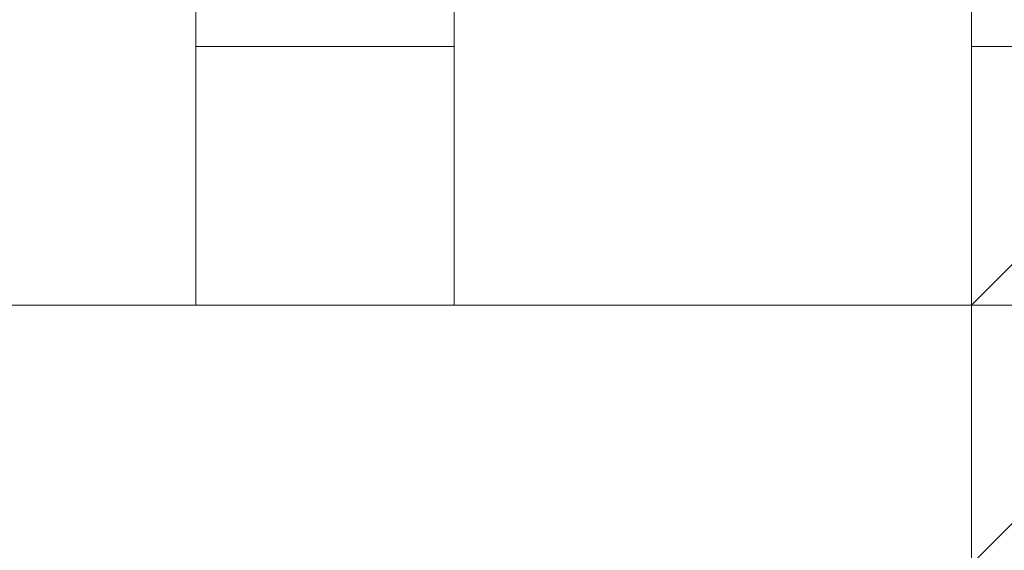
# Model space of a CAD drawing. Header units: inches. Extents: x -79624 to 52587, y -27526 to 10116.
# Tile 29 of 256: x 9801 to 9835, y -15408 to -15390. Entities that reach past the tile are written whole.
import ezdxf

# ---------------------------------------------------------------- set-up
doc = ezdxf.new("R2010")
doc.units = ezdxf.units.IN
doc.header["$MEASUREMENT"] = 0
doc.layers.add('- მექანიკური ნაწილი', color=7, linetype='Continuous', lineweight=18)
doc.layers.add('Dimensioning - General', color=7, linetype='Continuous')
doc.styles.add('GENERATED_STYLE_1', font='txt')
doc.dimstyles.new('GENERATED_STYLE__1', dxfattribs={"dimtxt": 100, "dimasz": 76, "dimexe": 0.18, "dimexo": 0.0625, "dimgap": 0, "dimtad": 0, "dimdec": 0, "dimlfac": 0.1, "dimzin": 0, "dimdsep": 46, "dimtxsty": 'GENERATED_STYLE_1', "dimblk": 'ARROWHEAD_5', "dimblk1": 'ARROWHEAD_5', "dimblk2": 'ARROWHEAD_5', "dimcen": 0.09, "dimse1": 1, "dimse2": 1, "dimclrd": 7, "dimclre": 7, "dimclrt": 7, "dimadec": 0, "dimazin": 0, "dimtfac": 1, "dimtdec": 4, "dimtmove": 0, "dimatfit": 3, "dimfxl": 1, "dimtolj": 1, "dimtzin": 0, "dimarcsym": 0})
doc.dimstyles.new('GENERATED_STYLE__2', dxfattribs={"dimtxt": 100, "dimasz": 76, "dimexe": 0.18, "dimexo": 0.0625, "dimgap": 0, "dimtad": 0, "dimtih": 1, "dimtoh": 1, "dimdec": 0, "dimlfac": 0.1, "dimzin": 0, "dimdsep": 46, "dimtxsty": 'GENERATED_STYLE_1', "dimblk": 'ARROWHEAD_5', "dimblk1": 'ARROWHEAD_5', "dimblk2": 'ARROWHEAD_5', "dimcen": 0.09, "dimse1": 1, "dimse2": 1, "dimclrd": 7, "dimclre": 7, "dimclrt": 7, "dimadec": 0, "dimazin": 0, "dimtfac": 1, "dimtdec": 4, "dimtmove": 0, "dimatfit": 3, "dimfxl": 1, "dimtolj": 1, "dimtzin": 0, "dimarcsym": 0})

# ---------------------------------------------------------------- blocks, each defined once
blk = doc.blocks.new('ARROWHEAD_5')
at = {"linetype": 'Continuous', "lineweight": 0}
blk.add_hatch(color=0, dxfattribs=at).paths.add_polyline_path([(-1, 0.2679), (0, 0), (-1, -0.2679)])
at = {"color": 0, "linetype": 'Continuous', "lineweight": 0}
blk.add_line((0, 0), (-1, 0), dxfattribs=at)
blk = doc.blocks.new('*D249')
at = {"layer": 'Defpoints', "color": 0, "linetype": 'Continuous', "transparency": 16777216}
for p in [(358.556, 209.203), (25258.556, 209.203), (1258.556, -26125.722)]:
    blk.add_point(p, dxfattribs=at)
at = {"layer": 'Dimensioning - General', "color": 7, "linetype": 'Continuous', "lineweight": -2, "transparency": 16777216}
for p, q in [((358.556, 133.203), (358.556, -12795.724)), ((358.556, -26049.722), (358.556, -13148.104))]:
    blk.add_line(p, q, dxfattribs=at)
at = {"layer": 'Dimensioning - General', "color": 7, "linetype": 'Continuous', "lineweight": -2, "transparency": 16777216, "xscale": 76.00000000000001, "yscale": 76.00000000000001, "zscale": 76.00000000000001}
for p, rotation in [((358.556, 209.203), 90), ((358.556, -26125.722), 270)]:
    blk.add_blockref('ARROWHEAD_5', p, dxfattribs=dict(at, rotation=rotation))
at = {"layer": 'Dimensioning - General', "color": 7, "linetype": 'Continuous', "lineweight": 13, "transparency": 16777216, "insert": (358.556, -12971.914), "char_height": 100, "attachment_point": 5, "rotation": 90, "style": 'GENERATED_STYLE_1'}
blk.add_mtext('\\A1;2633', dxfattribs=at)
blk = doc.blocks.new('*D264')
at = {"layer": 'Defpoints', "color": 0, "linetype": 'Continuous', "transparency": 16777216}
for p in [(7428.968, -14429.123), (51186.628, -26125.722), (51186.628, -26425.722)]:
    blk.add_point(p, dxfattribs=at)
at = {"layer": 'Dimensioning - General', "color": 7, "linetype": 'Continuous', "lineweight": -2, "transparency": 16777216}
for p, q in [((7504.968, -26425.722), (29120.843, -26425.722)), ((51110.628, -26425.722), (29468.462, -26425.722))]:
    blk.add_line(p, q, dxfattribs=at)
at = {"layer": 'Dimensioning - General', "color": 7, "linetype": 'Continuous', "lineweight": -2, "transparency": 16777216, "xscale": 76.00000000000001, "yscale": 76.00000000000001, "zscale": 76.00000000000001, "rotation": 180}
blk.add_blockref('ARROWHEAD_5', (7428.968, -26425.722), dxfattribs=at)
at = {"layer": 'Dimensioning - General', "color": 7, "linetype": 'Continuous', "lineweight": -2, "transparency": 16777216, "xscale": 76.00000000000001, "yscale": 76.00000000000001, "zscale": 76.00000000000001}
blk.add_blockref('ARROWHEAD_5', (51186.628, -26425.722), dxfattribs=at)
at = {"layer": 'Dimensioning - General', "color": 7, "linetype": 'Continuous', "lineweight": 13, "transparency": 16777216, "insert": (29294.653, -26425.722), "char_height": 100, "attachment_point": 5, "style": 'GENERATED_STYLE_1'}
blk.add_mtext('\\A1;4376', dxfattribs=at)
blk = doc.blocks.new('*D276')
at = {"layer": 'Defpoints', "color": 0, "linetype": 'Continuous', "transparency": 16777216}
for p in [(7428.968, -14429.123), (51786.628, -14429.123), (4328.728, -18360.584)]:
    blk.add_point(p, dxfattribs=at)
at = {"layer": 'Dimensioning - General', "color": 7, "linetype": 'Continuous', "lineweight": -2, "transparency": 16777216}
for p, q in [((51786.628, -14505.123), (51786.628, -16274.383)), ((51786.628, -18284.584), (51786.628, -16531.526))]:
    blk.add_line(p, q, dxfattribs=at)
at = {"layer": 'Dimensioning - General', "color": 7, "linetype": 'Continuous', "lineweight": -2, "transparency": 16777216, "xscale": 76.00000000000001, "yscale": 76.00000000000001, "zscale": 76.00000000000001}
for p, rotation in [((51786.628, -14429.123), 90), ((51786.628, -18360.584), 270)]:
    blk.add_blockref('ARROWHEAD_5', p, dxfattribs=dict(at, rotation=rotation))
at = {"layer": 'Dimensioning - General', "color": 7, "linetype": 'Continuous', "lineweight": 13, "transparency": 16777216, "insert": (51786.628, -16402.954), "char_height": 100, "attachment_point": 5, "rotation": 90, "style": 'GENERATED_STYLE_1'}
blk.add_mtext('\\A1;393', dxfattribs=at)

msp = doc.modelspace()

# ---------------------------------------------------------------- linework, layer by layer
at = {"layer": '- მექანიკური ნაწილი', "color": 7, "lineweight": 0}
for points in [[(10282.8579, -15399.94259), (9779.86434, -15399.94259), (9779.86434, -15381.97854), (9636.15189, -15381.97854), (9636.15189, -15337.0684), (9636.15189, -15381.97854), (9636.15189, -15337.0684), (9636.15189, -15381.97854), (9636.15189, -15355.03245), (9600.22378, -15355.03245), (9600.22378, -15319.10434), (9636.15189, -15319.10434), (9636.15189, -15355.03245), (9600.22378, -15355.03245), (9636.15189, -15355.03245), (9636.15189, -15319.10434), (9636.15189, -15355.03245), (9636.15189, -15319.10434), (9779.86434, -15319.10434), (9779.86434, -15355.03245), (9636.15189, -15355.03245), (9636.15189, -15319.10434), (9779.86434, -15319.10434), (9779.86434, -15274.1942)], [(10282.8579, -15399.94259), (9779.86434, -15399.94259), (9779.86434, -15381.97854), (10282.8579, -15381.97854)], [(10282.8579, -15408.92462), (9779.86434, -15408.92462), (9779.86434, -15417.90665), (9636.15189, -15417.90665), (9636.15189, -15408.92462), (9779.86434, -15408.92462), (9779.86434, -15399.94259), (10282.8579, -15399.94259)], [(10282.8579, -15417.90665), (9779.86434, -15417.90665), (9779.86434, -15408.92462), (9779.86434, -15399.94259), (10282.8579, -15399.94259)]]:
    msp.add_lwpolyline(points, dxfattribs=at)
at = {"layer": '- მექანიკური ნაწილი', "lineweight": 0}
for points in [[(9806.81042, -15381.97854), (9806.81042, -15390.96057), (9806.81042, -15381.97854)], [(9815.79245, -15390.96057), (9815.79245, -15381.97854), (9815.79245, -15390.96057)], [(9833.7565, -15381.97854), (9833.7565, -15390.96057), (9833.7565, -15381.97854)], [(9833.7565, -15381.97854), (9833.7565, -15390.96057), (9833.7565, -15381.97854)], [(9833.7565, -15381.97854), (9833.7565, -15390.96057), (9833.7565, -15381.97854)], [(9833.7565, -15381.97854), (9833.7565, -15390.96057), (9833.7565, -15381.97854)], [(9833.7565, -15381.97854), (9833.7565, -15390.96057), (9833.7565, -15381.97854)], [(9833.7565, -15381.97854), (9833.7565, -15390.96057)], [(9833.7565, -15390.96057), (9833.7565, -15381.97854)], [(9833.7565, -15381.97854), (9833.7565, -15390.96057), (9833.7565, -15381.97854)], [(9833.7565, -15381.97854), (9833.7565, -15390.96057), (9833.7565, -15381.97854)], [(9833.7565, -15381.97854), (9833.7565, -15390.96057), (9833.7565, -15381.97854)], [(9833.7565, -15381.97854), (9833.7565, -15390.96057), (9833.7565, -15381.97854)], [(9833.7565, -15381.97854), (9833.7565, -15390.96057), (9833.7565, -15381.97854)], [(9833.7565, -15381.97854), (9833.7565, -15390.96057)], [(9842.73853, -15408.92462), (9833.7565, -15408.92462), (9842.73853, -15399.94259), (9833.7565, -15399.94259), (9842.73853, -15390.96057), (9833.7565, -15381.97854), (9833.7565, -15390.96057), (9842.73853, -15390.96057), (9833.7565, -15390.96057), (9833.7565, -15381.97854), (9842.73853, -15390.96057)], [(9842.73853, -15390.96057), (9833.7565, -15390.96057), (9842.73853, -15390.96057), (9833.7565, -15381.97854), (9833.7565, -15390.96057), (9842.73853, -15390.96057), (9833.7565, -15381.97854), (9842.73853, -15381.97854)], [(9833.7565, -15381.97854), (9833.7565, -15390.96057), (9833.7565, -15381.97854)], [(9833.7565, -15381.97854), (9833.7565, -15390.96057), (9833.7565, -15381.97854)], [(9833.7565, -15381.97854), (9833.7565, -15390.96057), (9833.7565, -15381.97854)], [(9833.7565, -15381.97854), (9833.7565, -15390.96057), (9833.7565, -15381.97854)], [(9833.7565, -15381.97854), (9833.7565, -15390.96057), (9833.7565, -15381.97854)], [(9806.81042, -15390.96057), (9806.81042, -15390.96057)], [(9806.81042, -15390.96057), (9806.81042, -15399.94259), (9806.81042, -15390.96057)], [(9806.81042, -15390.96057), (9806.81042, -15390.96057)], [(9815.79245, -15399.94259), (9815.79245, -15390.96057), (9815.79245, -15399.94259)], [(9815.79245, -15390.96057), (9815.79245, -15390.96057)], [(9833.7565, -15390.96057), (9833.7565, -15390.96057)], [(9833.7565, -15390.96057), (9833.7565, -15390.96057)], [(9833.7565, -15390.96057), (9833.7565, -15390.96057)], [(9833.7565, -15390.96057), (9833.7565, -15390.96057)], [(9833.7565, -15390.96057), (9833.7565, -15390.96057)], [(9833.7565, -15390.96057), (9833.7565, -15399.94259), (9833.7565, -15390.96057)], [(9833.7565, -15390.96057), (9833.7565, -15399.94259), (9833.7565, -15390.96057)], [(9833.7565, -15390.96057), (9833.7565, -15399.94259), (9833.7565, -15390.96057)], [(9833.7565, -15390.96057), (9833.7565, -15399.94259), (9833.7565, -15390.96057)], [(9833.7565, -15390.96057), (9833.7565, -15399.94259), (9833.7565, -15390.96057)], [(9833.7565, -15390.96057), (9833.7565, -15390.96057)], [(9833.7565, -15390.96057), (9833.7565, -15390.96057)], [(9833.7565, -15390.96057), (9833.7565, -15390.96057)], [(9833.7565, -15390.96057), (9833.7565, -15390.96057)], [(9833.7565, -15390.96057), (9833.7565, -15390.96057)], [(9842.73853, -15390.96057), (9833.7565, -15399.94259), (9842.73853, -15390.96057)], [(9842.73853, -15399.94259), (9833.7565, -15399.94259), (9842.73853, -15399.94259), (9833.7565, -15399.94259), (9842.73853, -15399.94259), (9833.7565, -15399.94259), (9842.73853, -15390.96057)], [(9833.7565, -15390.96057), (9833.7565, -15399.94259), (9833.7565, -15390.96057)], [(9833.7565, -15390.96057), (9833.7565, -15399.94259), (9833.7565, -15390.96057)], [(9833.7565, -15390.96057), (9833.7565, -15399.94259), (9833.7565, -15390.96057)], [(9833.7565, -15390.96057), (9833.7565, -15399.94259), (9833.7565, -15390.96057)], [(9833.7565, -15390.96057), (9833.7565, -15399.94259), (9833.7565, -15390.96057)], [(9842.73853, -15390.96057), (9833.7565, -15399.94259), (9842.73853, -15399.94259), (9833.7565, -15399.94259), (9842.73853, -15399.94259)], [(9842.73853, -15390.96057), (9833.7565, -15399.94259), (9842.73853, -15399.94259), (9833.7565, -15399.94259), (9842.73853, -15399.94259)], [(9833.7565, -15390.96057), (9833.7565, -15390.96057)], [(9833.7565, -15390.96057), (9833.7565, -15390.96057)], [(9833.7565, -15390.96057), (9833.7565, -15390.96057)], [(9833.7565, -15390.96057), (9833.7565, -15390.96057)], [(9833.7565, -15390.96057), (9833.7565, -15390.96057)], [(9833.7565, -15390.96057), (9842.73853, -15390.96057)], [(9833.7565, -15390.96057), (9833.7565, -15399.94259), (9833.7565, -15390.96057)], [(9833.7565, -15390.96057), (9833.7565, -15399.94259), (9833.7565, -15390.96057)], [(9833.7565, -15390.96057), (9833.7565, -15399.94259), (9833.7565, -15390.96057)], [(9833.7565, -15390.96057), (9833.7565, -15399.94259), (9833.7565, -15390.96057)], [(9833.7565, -15390.96057), (9833.7565, -15399.94259), (9833.7565, -15390.96057)], [(9806.81042, -15399.94259), (9806.81042, -15399.94259)], [(9806.81042, -15399.94259), (9815.79245, -15399.94259), (9806.81042, -15399.94259)], [(9815.79245, -15399.94259), (9815.79245, -15399.94259)], [(9842.73853, -15399.94259), (9833.7565, -15408.92462), (9842.73853, -15399.94259)], [(9842.73853, -15399.94259), (9833.7565, -15408.92462), (9842.73853, -15399.94259)], [(9842.73853, -15399.94259), (9833.7565, -15408.92462), (9842.73853, -15399.94259)], [(9842.73853, -15399.94259), (9833.7565, -15408.92462), (9842.73853, -15399.94259)], [(9833.7565, -15399.94259), (9833.7565, -15408.92462), (9833.7565, -15399.94259)], [(9833.7565, -15399.94259), (9833.7565, -15408.92462), (9833.7565, -15399.94259)], [(9833.7565, -15399.94259), (9833.7565, -15408.92462), (9833.7565, -15399.94259)], [(9833.7565, -15399.94259), (9833.7565, -15408.92462), (9833.7565, -15399.94259)], [(9833.7565, -15399.94259), (9833.7565, -15408.92462), (9833.7565, -15399.94259)], [(9833.7565, -15399.94259), (9833.7565, -15408.92462), (9833.7565, -15399.94259)], [(9833.7565, -15399.94259), (9833.7565, -15408.92462), (9833.7565, -15399.94259)], [(9833.7565, -15399.94259), (9833.7565, -15408.92462), (9833.7565, -15399.94259)], [(9833.7565, -15399.94259), (9833.7565, -15408.92462), (9833.7565, -15399.94259)], [(9833.7565, -15399.94259), (9833.7565, -15408.92462), (9833.7565, -15399.94259)], [(9833.7565, -15399.94259), (9833.7565, -15408.92462), (9833.7565, -15399.94259)], [(9833.7565, -15399.94259), (9833.7565, -15408.92462), (9833.7565, -15399.94259)], [(9833.7565, -15399.94259), (9833.7565, -15408.92462), (9833.7565, -15399.94259)], [(9842.73853, -15399.94259), (9833.7565, -15408.92462), (9842.73853, -15399.94259)], [(9842.73853, -15399.94259), (9833.7565, -15408.92462), (9842.73853, -15399.94259)], [(9833.7565, -15399.94259), (9842.73853, -15399.94259), (9833.7565, -15399.94259)], [(9833.7565, -15399.94259), (9833.7565, -15399.94259)], [(9842.73853, -15399.94259), (9833.7565, -15399.94259), (9842.73853, -15399.94259)], [(9833.7565, -15399.94259), (9833.7565, -15399.94259)], [(9842.73853, -15399.94259), (9833.7565, -15399.94259), (9842.73853, -15399.94259)], [(9833.7565, -15399.94259), (9842.73853, -15399.94259), (9833.7565, -15399.94259)], [(9833.7565, -15399.94259), (9833.7565, -15399.94259)], [(9833.7565, -15399.94259), (9833.7565, -15399.94259)], [(9842.73853, -15399.94259), (9833.7565, -15399.94259), (9842.73853, -15399.94259)], [(9833.7565, -15399.94259), (9833.7565, -15399.94259)], [(9842.73853, -15399.94259), (9833.7565, -15399.94259), (9842.73853, -15399.94259)], [(9833.7565, -15399.94259), (9842.73853, -15399.94259), (9833.7565, -15399.94259)], [(9833.7565, -15399.94259), (9833.7565, -15399.94259)], [(9833.7565, -15399.94259), (9833.7565, -15399.94259)], [(9833.7565, -15399.94259), (9833.7565, -15399.94259)], [(9833.7565, -15399.94259), (9833.7565, -15399.94259)], [(9833.7565, -15399.94259), (9833.7565, -15399.94259)], [(9833.7565, -15399.94259), (9833.7565, -15399.94259)], [(9833.7565, -15399.94259), (9833.7565, -15399.94259)], [(9842.73853, -15399.94259), (9833.7565, -15408.92462), (9842.73853, -15399.94259)], [(9842.73853, -15399.94259), (9833.7565, -15408.92462), (9842.73853, -15399.94259)], [(9842.73853, -15399.94259), (9833.7565, -15408.92462), (9842.73853, -15399.94259)], [(9842.73853, -15399.94259), (9833.7565, -15408.92462), (9842.73853, -15399.94259)], [(9842.73853, -15399.94259), (9833.7565, -15408.92462), (9842.73853, -15399.94259)], [(9833.7565, -15399.94259), (9833.7565, -15408.92462), (9833.7565, -15399.94259)], [(9833.7565, -15399.94259), (9833.7565, -15408.92462), (9833.7565, -15399.94259)], [(9833.7565, -15399.94259), (9833.7565, -15408.92462), (9833.7565, -15399.94259)], [(9833.7565, -15399.94259), (9833.7565, -15408.92462), (9833.7565, -15399.94259)], [(9833.7565, -15399.94259), (9833.7565, -15408.92462), (9833.7565, -15399.94259)], [(9833.7565, -15399.94259), (9833.7565, -15408.92462), (9833.7565, -15399.94259)], [(9833.7565, -15399.94259), (9833.7565, -15408.92462), (9833.7565, -15399.94259)], [(9833.7565, -15399.94259), (9833.7565, -15408.92462), (9833.7565, -15399.94259)], [(9833.7565, -15399.94259), (9833.7565, -15408.92462), (9833.7565, -15399.94259)], [(9833.7565, -15399.94259), (9833.7565, -15408.92462), (9833.7565, -15399.94259)], [(9833.7565, -15399.94259), (9833.7565, -15408.92462), (9833.7565, -15399.94259)], [(9833.7565, -15399.94259), (9833.7565, -15408.92462), (9833.7565, -15399.94259)], [(9833.7565, -15399.94259), (9833.7565, -15408.92462), (9833.7565, -15399.94259)], [(9842.73853, -15399.94259), (9833.7565, -15408.92462), (9842.73853, -15399.94259)], [(9842.73853, -15399.94259), (9833.7565, -15408.92462), (9842.73853, -15399.94259)], [(9833.7565, -15399.94259), (9842.73853, -15399.94259), (9833.7565, -15399.94259)], [(9833.7565, -15399.94259), (9833.7565, -15399.94259)], [(9842.73853, -15399.94259), (9833.7565, -15399.94259), (9842.73853, -15399.94259)], [(9833.7565, -15399.94259), (9833.7565, -15399.94259)], [(9842.73853, -15399.94259), (9833.7565, -15399.94259), (9842.73853, -15399.94259)], [(9833.7565, -15399.94259), (9842.73853, -15399.94259), (9833.7565, -15399.94259)], [(9833.7565, -15399.94259), (9833.7565, -15399.94259)], [(9833.7565, -15399.94259), (9833.7565, -15399.94259)], [(9842.73853, -15399.94259), (9833.7565, -15399.94259), (9842.73853, -15399.94259)], [(9833.7565, -15399.94259), (9833.7565, -15399.94259)], [(9842.73853, -15399.94259), (9833.7565, -15399.94259), (9842.73853, -15399.94259)], [(9833.7565, -15399.94259), (9842.73853, -15399.94259), (9833.7565, -15399.94259)], [(9833.7565, -15399.94259), (9833.7565, -15399.94259)], [(9833.7565, -15399.94259), (9833.7565, -15399.94259)], [(9833.7565, -15399.94259), (9833.7565, -15399.94259)], [(9833.7565, -15399.94259), (9833.7565, -15399.94259)], [(9833.7565, -15399.94259), (9833.7565, -15399.94259)], [(9833.7565, -15399.94259), (9833.7565, -15399.94259)], [(9833.7565, -15399.94259), (9833.7565, -15399.94259)], [(9842.73853, -15399.94259), (9833.7565, -15408.92462), (9842.73853, -15399.94259)], [(9842.73853, -15399.94259), (9833.7565, -15408.92462), (9842.73853, -15399.94259)], [(9842.73853, -15399.94259), (9833.7565, -15408.92462), (9842.73853, -15399.94259)], [(9842.73853, -15399.94259), (9833.7565, -15408.92462), (9842.73853, -15399.94259)], [(9833.7565, -15399.94259), (9833.7565, -15408.92462), (9833.7565, -15399.94259)], [(9833.7565, -15399.94259), (9833.7565, -15408.92462), (9833.7565, -15399.94259)], [(9833.7565, -15399.94259), (9833.7565, -15408.92462), (9833.7565, -15399.94259)], [(9833.7565, -15399.94259), (9833.7565, -15408.92462), (9833.7565, -15399.94259)], [(9833.7565, -15399.94259), (9833.7565, -15408.92462), (9833.7565, -15399.94259)], [(9833.7565, -15399.94259), (9833.7565, -15408.92462), (9833.7565, -15399.94259)], [(9833.7565, -15399.94259), (9833.7565, -15408.92462), (9833.7565, -15399.94259)], [(9833.7565, -15399.94259), (9833.7565, -15408.92462), (9833.7565, -15399.94259)], [(9833.7565, -15399.94259), (9833.7565, -15408.92462), (9833.7565, -15399.94259)], [(9833.7565, -15399.94259), (9833.7565, -15408.92462), (9833.7565, -15399.94259)], [(9833.7565, -15399.94259), (9833.7565, -15408.92462), (9833.7565, -15399.94259)], [(9833.7565, -15399.94259), (9833.7565, -15408.92462), (9833.7565, -15399.94259)], [(9833.7565, -15399.94259), (9833.7565, -15408.92462), (9833.7565, -15399.94259)], [(9842.73853, -15399.94259), (9833.7565, -15408.92462), (9842.73853, -15399.94259)], [(9842.73853, -15399.94259), (9833.7565, -15408.92462), (9842.73853, -15399.94259)], [(9833.7565, -15399.94259), (9842.73853, -15399.94259), (9833.7565, -15399.94259)], [(9833.7565, -15399.94259), (9833.7565, -15399.94259)], [(9842.73853, -15399.94259), (9833.7565, -15399.94259), (9842.73853, -15399.94259)], [(9833.7565, -15399.94259), (9833.7565, -15399.94259)], [(9842.73853, -15399.94259), (9833.7565, -15399.94259), (9842.73853, -15399.94259)], [(9833.7565, -15399.94259), (9842.73853, -15399.94259), (9833.7565, -15399.94259)], [(9833.7565, -15399.94259), (9833.7565, -15399.94259)], [(9833.7565, -15399.94259), (9833.7565, -15399.94259)], [(9842.73853, -15399.94259), (9833.7565, -15399.94259), (9842.73853, -15399.94259)], [(9833.7565, -15399.94259), (9833.7565, -15399.94259)], [(9842.73853, -15399.94259), (9833.7565, -15399.94259), (9842.73853, -15399.94259)], [(9833.7565, -15399.94259), (9842.73853, -15399.94259), (9833.7565, -15399.94259)], [(9833.7565, -15399.94259), (9833.7565, -15399.94259)], [(9833.7565, -15399.94259), (9833.7565, -15399.94259)], [(9833.7565, -15399.94259), (9833.7565, -15399.94259)], [(9833.7565, -15399.94259), (9833.7565, -15399.94259)], [(9833.7565, -15399.94259), (9833.7565, -15399.94259)], [(9833.7565, -15399.94259), (9833.7565, -15399.94259)], [(9833.7565, -15399.94259), (9833.7565, -15399.94259)]]:
    msp.add_lwpolyline(points, dxfattribs=at)
at = {"layer": '- მექანიკური ნაწილი', "color": 7, "lineweight": 0}
msp.add_lwpolyline([(9815.79245, -15390.96057), (9806.81042, -15390.96057), (9806.81042, -15399.94259), (9815.79245, -15399.94259)], close=True, dxfattribs=at)
msp.add_lwpolyline([(9815.79245, -15390.96057), (9806.81042, -15390.96057), (9806.81042, -15399.94259), (9815.79245, -15399.94259)], close=True, dxfattribs=at)
at = {"layer": '- მექანიკური ნაწილი', "lineweight": 0}
for points in [[(9833.7565, -15390.96057), (9842.73853, -15390.96057), (9833.7565, -15399.94259)], [(9842.73853, -15390.96057), (9833.7565, -15390.96057), (9833.7565, -15399.94259)], [(9833.7565, -15390.96057), (9842.73853, -15390.96057), (9833.7565, -15399.94259)], [(9842.73853, -15390.96057), (9833.7565, -15390.96057), (9833.7565, -15399.94259)], [(9833.7565, -15390.96057), (9842.73853, -15390.96057), (9833.7565, -15399.94259)], [(9842.73853, -15390.96057), (9833.7565, -15390.96057), (9833.7565, -15399.94259)], [(9833.7565, -15399.94259), (9842.73853, -15399.94259), (9833.7565, -15408.92462)], [(9842.73853, -15399.94259), (9833.7565, -15399.94259), (9833.7565, -15408.92462)], [(9842.73853, -15408.92462), (9842.73853, -15399.94259), (9833.7565, -15408.92462)], [(9833.7565, -15399.94259), (9842.73853, -15399.94259), (9833.7565, -15408.92462)], [(9842.73853, -15399.94259), (9833.7565, -15399.94259), (9833.7565, -15408.92462)], [(9842.73853, -15408.92462), (9842.73853, -15399.94259), (9833.7565, -15408.92462)], [(9833.7565, -15399.94259), (9842.73853, -15399.94259), (9833.7565, -15408.92462)], [(9842.73853, -15399.94259), (9833.7565, -15399.94259), (9833.7565, -15408.92462)], [(9842.73853, -15408.92462), (9842.73853, -15399.94259), (9833.7565, -15408.92462)]]:
    msp.add_lwpolyline(points, close=True, dxfattribs=at)

# ---------------------------------------------------------------- dimensions: what is measured, and where the dimension line sits
at = {"layer": 'Dimensioning - General', "color": 7, "linetype": 'Continuous', "lineweight": 13}
for base, p1, p2, picture, middle in [((358.55594, 209.20337), (1258.55593, -26125.72241), (25258.55593, 209.20337), '*D249', (358.55594, -12971.91402)), ((51786.62821, -14429.12325), (4328.72843, -18360.58402), (7428.96845, -14429.12325), '*D276', (51786.62821, -16402.95414))]:
    dim = msp.add_linear_dim(base=base, p1=p1, p2=p2, angle=90, dimstyle='GENERATED_STYLE__1', dxfattribs=at)
    dim.commit()
    dim.dimension.update_dxf_attribs({"geometry": picture, "text_midpoint": middle, "dimtype": 160, "text_rotation": 90})
dim = msp.add_linear_dim(base=(51186.62821, -26425.72242), p1=(7428.96845, -14429.12325), p2=(51186.62821, -26125.72241), dimstyle='GENERATED_STYLE__2', dxfattribs=at)
dim.commit()
dim.dimension.update_dxf_attribs({"geometry": '*D264', "text_midpoint": (29294.65282, -26425.72242), "dimtype": 160})

doc.saveas('drawing.dxf')
